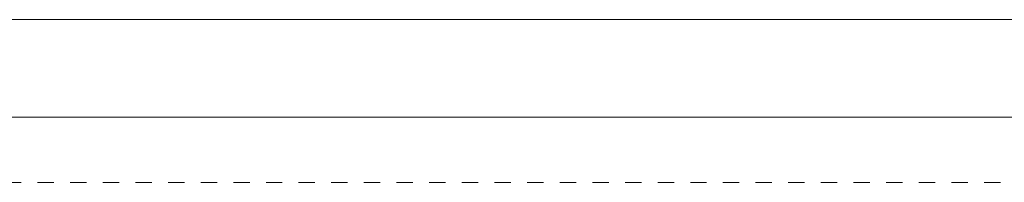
# Model space of a CAD drawing. Extents: x -515158 to -464725, y 20769 to 114053.
# Tile 44 of 69: x -497636 to -496127, y 77834 to 78084. Entities that reach past the tile are written whole.
import ezdxf

# ---------------------------------------------------------------- set-up
doc = ezdxf.new("R2010")
doc.units = 0
doc.header["$MEASUREMENT"] = 0
doc.linetypes.add('Hidden Line', pattern=[50, 25, -25])
for name, color, linetype, lineweight in [('#podkład', 252, 'Continuous', 9), ('Arch wykończenie_Nr_Pióra__3', 252, 'Continuous', 18), ('INWENT RURY SPUSTOWE_Nr_Pióra__21', 252, 'Continuous', 9), ('INWENT.ŚCIANY_Nr_Pióra__21', 252, 'Continuous', 9)]:
    doc.layers.add(name, color=color, linetype=linetype, lineweight=lineweight)

# ---------------------------------------------------------------- blocks, each defined once
blk = doc.blocks.new('p1')
at = {"layer": 'Arch wykończenie_Nr_Pióra__3', "color": 252, "linetype": 'Continuous'}
blk.add_line((-488783.3, 77934.3), (-509898.3, 77934.3), dxfattribs=at)
at = {"layer": 'INWENT RURY SPUSTOWE_Nr_Pióra__21', "color": 252, "linetype": 'Continuous'}
blk.add_line((-488783.3, 78084.3), (-497708.3, 78084.3), dxfattribs=at)
at = {"layer": 'INWENT.ŚCIANY_Nr_Pióra__21', "color": 252, "linetype": 'Hidden Line'}
blk.add_line((-488883.3, 77834.3), (-498038.3, 77834.3), dxfattribs=at)

msp = doc.modelspace()

# ---------------------------------------------------------------- block references
at = {"layer": '#podkład'}
msp.add_blockref('p1', (0, 0), dxfattribs=at)

doc.saveas('drawing.dxf')
